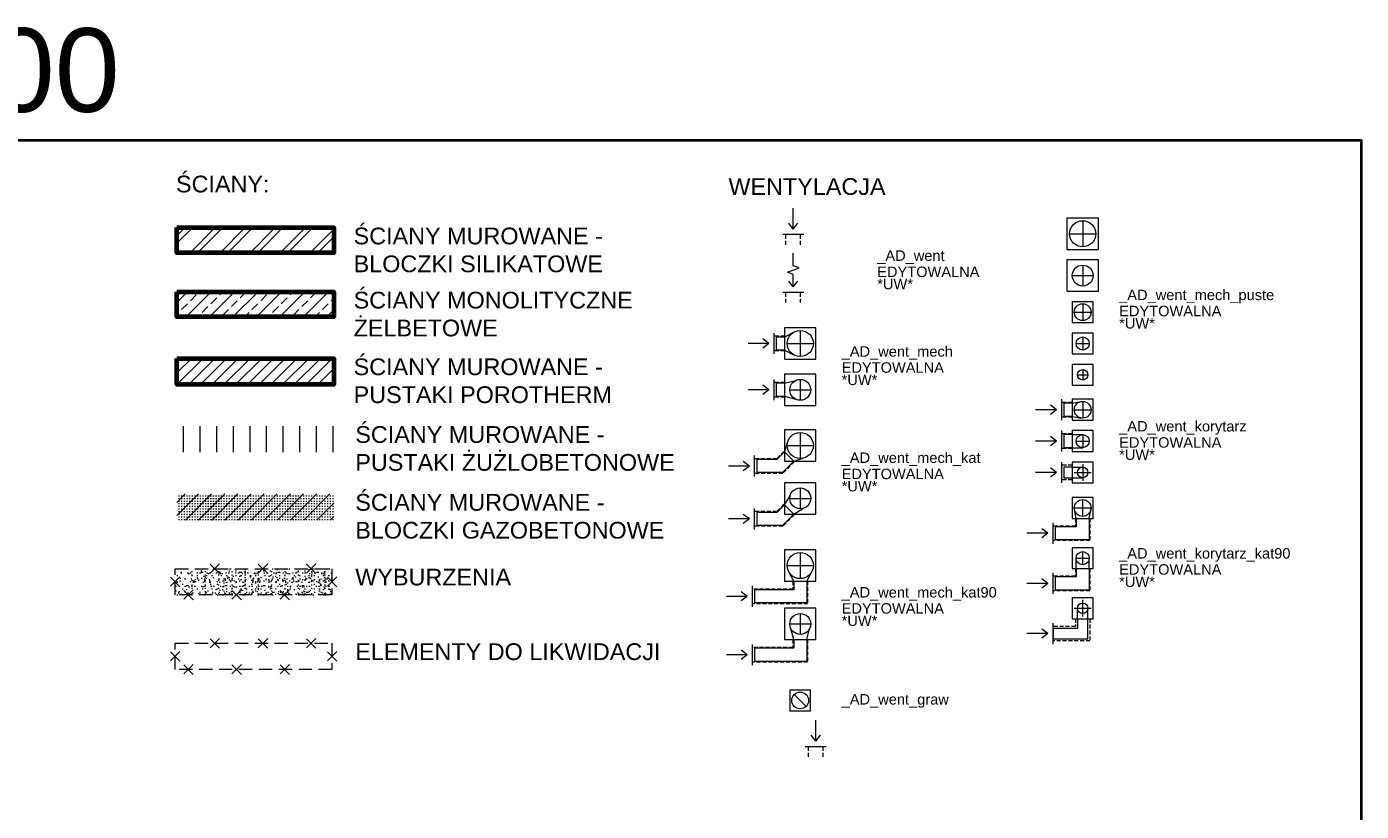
# Model space of a CAD drawing. Header units: millimetres. Extents: x 19422 to 119122, y -6876 to 97602.
# Tile 35 of 35: x 95638 to 108403, y 81765 to 89274. Entities that reach past the tile are written whole.
import ezdxf
from ezdxf.enums import TextEntityAlignment as Align

# ---------------------------------------------------------------- set-up
doc = ezdxf.new("R2010")
doc.units = ezdxf.units.MM
doc.linetypes.add('PT_IS_01_RZUT PIWNICY$0$DASHED', pattern=[19.05, 12.7, -6.35])
doc.linetypes.add('PT_IS_01_RZUT PIWNICY$0$DASHED2', pattern=[0.375, 0.25, -0.125])
for name, color, linetype, lineweight in [('PT_IS_01_RZUT PIWNICY$0$A_HATCH', 7, 'Continuous', 5), ('PT_IS_01_RZUT PIWNICY$0$A_WENTYLACJA', 222, 'Continuous', 13), ('PT_IS_01_RZUT PIWNICY$0$A_ŚCIANY KONSTRUKCYJNE', 5, 'Continuous', 70), ('S_WODA', 160, 'Continuous', 40)]:
    doc.layers.add(name, color=color, linetype=linetype, lineweight=lineweight)
for name, color, linetype, lineweight, true_color in [('PT_IS_01_RZUT PIWNICY$0$A_WYBURZENIA', 7, 'PT_IS_01_RZUT PIWNICY$0$DASHED', 13, 0x838383), ('PT_IS_01_RZUT PIWNICY$0$A_WYBURZENIA WYPEŁNIENIE', 7, 'Continuous', 5, 0x838383), ('PT_IS_01_RZUT PIWNICY$0$IE_SYMBOLE', 7, 'Continuous', 13, 0xfe0000)]:
    doc.layers.add(name, color=color, linetype=linetype, lineweight=lineweight, true_color=true_color)
doc.styles.add('PT_IS_01_RZUT PIWNICY$0$100 ARIAL', font='arial.ttf', dxfattribs={"height": 16})
doc.styles.add('PT_IS_01_RZUT PIWNICY$0$ARIAL', font='arial.ttf')

# ---------------------------------------------------------------- blocks, each defined once
blk = doc.blocks.new('PT_IS_01_RZUT PIWNICY$0$_KRZYŻYK')
at = {"linetype": 'ByBlock'}
for points in [[(4.7, 4.7), (-4.7, -4.7)], [(4.7, -4.7), (-4.7, 4.7)]]:
    blk.add_lwpolyline(points, dxfattribs=at)
blk = doc.blocks.new('*U91')
for q in [(-4.4, 12.7, 0), (4.4, 12.7, 0)]:
    blk.add_line((0, 7, 0), q)
at = {"elevation": 0}
blk.add_lwpolyline([(0, 7), (0, 27)], dxfattribs=at)
blk.add_lwpolyline([(-10, 2), (10, 2)])
at = {"linetype": 'PT_IS_01_RZUT PIWNICY$0$DASHED2', "ltscale": 15}
for points in [[(-7, -8), (-7, 2)], [(7, -8), (7, 2)]]:
    blk.add_lwpolyline(points, dxfattribs=at)
blk = doc.blocks.new('*U93')
for q in [(-4.4, 12.7, 0), (4.4, 12.7, 0)]:
    blk.add_line((0, 7, 0), q)
at = {"elevation": 0}
blk.add_lwpolyline([(0, 7), (0, 19), (-5.6, 21.1), (5.6, 25.2), (0, 27.2), (0, 39.2)], dxfattribs=at)
blk.add_lwpolyline([(-10, 2), (10, 2)])
at = {"linetype": 'PT_IS_01_RZUT PIWNICY$0$DASHED2', "ltscale": 15}
for points in [[(-7, -8), (-7, 2)], [(7, -8), (7, 2)]]:
    blk.add_lwpolyline(points, dxfattribs=at)
blk = doc.blocks.new('*U94')
for q in [(-35.7, 4.4, 0), (-35.7, -4.4, 0)]:
    blk.add_line((-30, 0, 0), q)
at = {"linetype": 'PT_IS_01_RZUT PIWNICY$0$DASHED', "ltscale": 5}
blk.add_lwpolyline([(-15, -15), (15, -15), (15, 15), (-15, 15)], close=True, dxfattribs=at)
at = {"elevation": 0}
blk.add_lwpolyline([(-30, 0), (-50, 0)], dxfattribs=at)
for points in [[(-25, -10), (-25, 10)], [(-23, 6.2), (-23, -6.3)], [(-15, 6.2), (-23, 6.2)], [(-15, 6.2), (-6.5, 10.7)], [(-15, 6.2), (-15, -6.3)], [(-15, -6.3), (-23, -6.3)], [(-15, -6.3), (-6.5, -10.7)]]:
    blk.add_lwpolyline(points)
at = {"linetype": 'PT_IS_01_RZUT PIWNICY$0$DASHED2', "ltscale": 15}
for points in [[(-15, 7), (-25, 7)], [(-15, -7), (-25, -7)]]:
    blk.add_lwpolyline(points, dxfattribs=at)
at = {"linetype": 'PT_IS_01_RZUT PIWNICY$0$DASHED', "ltscale": 4}
for points in [[(-12.5, 0), (12.5, 0)], [(0, 12.5), (0, -12.5)]]:
    blk.add_lwpolyline(points, dxfattribs=at)
blk.add_circle((0, 0), 12.5)
blk = doc.blocks.new('*U96')
for q in [(-35.7, 4.4, 0), (-35.7, -4.4, 0)]:
    blk.add_line((-30, 0, 0), q)
at = {"linetype": 'PT_IS_01_RZUT PIWNICY$0$DASHED', "ltscale": 5}
blk.add_lwpolyline([(-15, -15), (15, -15), (15, 15), (-15, 15)], close=True, dxfattribs=at)
at = {"elevation": 0}
blk.add_lwpolyline([(-30, 0), (-50, 0)], dxfattribs=at)
for points in [[(-25, -10), (-25, 10)], [(-23, 6.2), (-23, -6.3)], [(-15, 6.2), (-23, 6.2)], [(-15, 6.3), (-4.4, 9)], [(-15, 6.3), (-15, -6.2)], [(-15, 6.3), (-15, -6.2)], [(-15, 6.2), (-15, -6.3)], [(-15, -6.3), (-23, -6.3)], [(-15, -6.2), (-4.4, -8.9)]]:
    blk.add_lwpolyline(points)
at = {"linetype": 'PT_IS_01_RZUT PIWNICY$0$DASHED2', "ltscale": 15}
for points in [[(-15, 7), (-25, 7)], [(-15, -7), (-25, -7)]]:
    blk.add_lwpolyline(points, dxfattribs=at)
at = {"linetype": 'PT_IS_01_RZUT PIWNICY$0$DASHED', "ltscale": 4}
for points in [[(-10, 0), (10, 0)], [(0, 10), (0, -10)]]:
    blk.add_lwpolyline(points, dxfattribs=at)
blk.add_circle((0, 0), 10)
blk = doc.blocks.new('*U97')
for q in [(-54.5, -15.3, 0), (-54.5, -24.1, 0)]:
    blk.add_line((-48.7, -19.7, 0), q)
at = {"linetype": 'PT_IS_01_RZUT PIWNICY$0$DASHED', "ltscale": 5}
blk.add_lwpolyline([(-15, -15), (15, -15), (15, 15), (-15, 15)], close=True, dxfattribs=at)
for points in [[(-15, -6.2), (-12.2, 2.9)], [(-43.7, -29.7), (-43.7, -9.7)], [(-15, -6.2), (-22.3, -13.5)], [(-15, -6.2), (-6.2, -15)], [(-6.2, -15), (2.9, -12.2)], [(-22.3, -13.5), (-41.7, -13.5)], [(-41.7, -13.5), (-41.7, -26)], [(-6.2, -15), (-17.1, -26)], [(-17.1, -26), (-41.7, -26)]]:
    blk.add_lwpolyline(points)
at = {"linetype": 'PT_IS_01_RZUT PIWNICY$0$DASHED', "ltscale": 4}
for points in [[(-12.5, 0), (12.5, 0)], [(0, 12.5), (0, -12.5)]]:
    blk.add_lwpolyline(points, dxfattribs=at)
at = {"linetype": 'PT_IS_01_RZUT PIWNICY$0$DASHED2', "ltscale": 15}
for points in [[(-22.6, -12.7), (-43.7, -12.7)], [(-15.6, -5.7), (-22.6, -12.7)], [(-5.7, -15.6), (-16.8, -26.7)], [(-16.8, -26.7), (-43.7, -26.7)]]:
    blk.add_lwpolyline(points, dxfattribs=at)
at = {"elevation": 0}
blk.add_lwpolyline([(-48.7, -19.7), (-68.7, -19.7)], dxfattribs=at)
blk.add_circle((0, 0), 12.5)
blk = doc.blocks.new('*U99')
for q in [(-54.5, -15.3, 0), (-54.5, -24.1, 0)]:
    blk.add_line((-48.7, -19.7, 0), q)
at = {"linetype": 'PT_IS_01_RZUT PIWNICY$0$DASHED', "ltscale": 5}
blk.add_lwpolyline([(-15, -15), (15, -15), (15, 15), (-15, 15)], close=True, dxfattribs=at)
for points in [[(-15, -6.2), (-9.5, 3.2)], [(-43.7, -29.7), (-43.7, -9.7)], [(-15, -6.2), (-22.3, -13.5)], [(-15, -6.2), (-6.2, -15)], [(-6.2, -15), (3.2, -9.4)], [(-22.3, -13.5), (-41.7, -13.5)], [(-41.7, -13.5), (-41.7, -26)], [(-6.2, -15), (-17.1, -26)], [(-17.1, -26), (-41.7, -26)]]:
    blk.add_lwpolyline(points)
at = {"linetype": 'PT_IS_01_RZUT PIWNICY$0$DASHED', "ltscale": 4}
for points in [[(-10, 0), (10, 0)], [(0, 10), (0, -10)]]:
    blk.add_lwpolyline(points, dxfattribs=at)
at = {"linetype": 'PT_IS_01_RZUT PIWNICY$0$DASHED2', "ltscale": 15}
for points in [[(-22.6, -12.7), (-43.7, -12.7)], [(-15.6, -5.7), (-22.6, -12.7)], [(-5.7, -15.6), (-16.8, -26.7)], [(-16.8, -26.7), (-43.7, -26.7)]]:
    blk.add_lwpolyline(points, dxfattribs=at)
at = {"elevation": 0}
blk.add_lwpolyline([(-48.7, -19.7), (-68.7, -19.7)], dxfattribs=at)
blk.add_circle((0, 0), 10)
blk = doc.blocks.new('PT_IS_01_RZUT PIWNICY$0$_AD_went_graw')
at = {"linetype": 'PT_IS_01_RZUT PIWNICY$0$DASHED', "ltscale": 5}
blk.add_lwpolyline([(-10, -10), (10, -10), (10, 10), (-10, 10)], close=True, dxfattribs=at)
blk.add_lwpolyline([(-5.7, 5.7), (5.7, -5.7)])
blk.add_circle((0, 0), 8)
blk = doc.blocks.new('*U101')
for q in [(-56.5, -25.2, 0), (-56.5, -33.9, 0)]:
    blk.add_line((-50.7, -29.5, 0), q)
at = {"linetype": 'PT_IS_01_RZUT PIWNICY$0$DASHED', "ltscale": 5}
blk.add_lwpolyline([(-15, -15), (15, -15), (15, 15), (-15, 15)], close=True, dxfattribs=at)
at = {"linetype": 'PT_IS_01_RZUT PIWNICY$0$DASHED', "ltscale": 4}
for points in [[(-12.5, 0), (12.5, 0)], [(0, 12.5), (0, -12.5)]]:
    blk.add_lwpolyline(points, dxfattribs=at)
for points in [[(-6.3, -15), (-10.7, -6.5)], [(6.2, -15), (10.7, -6.5)], [(-45.7, -39.5), (-45.7, -19.5)], [(-6.3, -23.3), (-43.7, -23.3)], [(-43.7, -23.3), (-43.7, -35.8)], [(-6.3, -15), (-6.3, -23.3)], [(-6.3, -15), (6.2, -15)], [(6.2, -15), (6.2, -35.8)], [(6.2, -35.8), (-43.7, -35.8)]]:
    blk.add_lwpolyline(points)
at = {"linetype": 'PT_IS_01_RZUT PIWNICY$0$DASHED2', "ltscale": 15}
for points in [[(-7, -22.5), (-45.7, -22.5)], [(-7, -15), (-7, -22.5)], [(7, -15), (7, -36.5)], [(7, -36.5), (-45.7, -36.5)]]:
    blk.add_lwpolyline(points, dxfattribs=at)
at = {"elevation": 0}
blk.add_lwpolyline([(-50.7, -29.5), (-70.7, -29.5)], dxfattribs=at)
blk.add_circle((0, 0), 12.5)
blk = doc.blocks.new('*U103')
for q in [(-56.5, -25.2, 0), (-56.5, -33.9, 0)]:
    blk.add_line((-50.7, -29.5, 0), q)
at = {"linetype": 'PT_IS_01_RZUT PIWNICY$0$DASHED', "ltscale": 5}
blk.add_lwpolyline([(-15, -15), (15, -15), (15, 15), (-15, 15)], close=True, dxfattribs=at)
at = {"linetype": 'PT_IS_01_RZUT PIWNICY$0$DASHED', "ltscale": 4}
for points in [[(-10, 0), (10, 0)], [(0, 10), (0, -10)]]:
    blk.add_lwpolyline(points, dxfattribs=at)
for points in [[(-6.3, -15), (-9, -4.4)], [(6.2, -15), (8.9, -4.4)], [(-45.7, -39.5), (-45.7, -19.5)], [(-6.3, -23.3), (-43.7, -23.3)], [(-43.7, -23.3), (-43.7, -35.8)], [(-6.3, -15), (-6.3, -23.3)], [(-6.3, -15), (6.3, -15)], [(6.3, -15), (6.3, -35.8)], [(6.3, -35.8), (-43.7, -35.8)]]:
    blk.add_lwpolyline(points)
at = {"linetype": 'PT_IS_01_RZUT PIWNICY$0$DASHED2', "ltscale": 15}
for points in [[(-7, -22.5), (-45.7, -22.5)], [(-7, -15), (-7, -22.5)], [(7, -15), (7, -36.5)], [(7, -36.5), (-45.7, -36.5)]]:
    blk.add_lwpolyline(points, dxfattribs=at)
at = {"elevation": 0}
blk.add_lwpolyline([(-50.7, -29.5), (-70.7, -29.5)], dxfattribs=at)
blk.add_circle((0, 0), 10)
blk = doc.blocks.new('*U104')
at = {"linetype": 'PT_IS_01_RZUT PIWNICY$0$DASHED', "ltscale": 5}
blk.add_lwpolyline([(-15, -15), (15, -15), (15, 15), (-15, 15)], close=True, dxfattribs=at)
at = {"linetype": 'PT_IS_01_RZUT PIWNICY$0$DASHED', "ltscale": 4}
for points in [[(-12.5, 0), (12.5, 0)], [(0, 12.5), (0, -12.5)]]:
    blk.add_lwpolyline(points, dxfattribs=at)
blk.add_circle((0, 0), 12.5)
blk = doc.blocks.new('*U106')
at = {"linetype": 'PT_IS_01_RZUT PIWNICY$0$DASHED', "ltscale": 5}
blk.add_lwpolyline([(-15, -15), (15, -15), (15, 15), (-15, 15)], close=True, dxfattribs=at)
at = {"linetype": 'PT_IS_01_RZUT PIWNICY$0$DASHED', "ltscale": 4}
for points in [[(-10, 0), (10, 0)], [(0, 10), (0, -10)]]:
    blk.add_lwpolyline(points, dxfattribs=at)
blk.add_circle((0, 0), 10)
blk = doc.blocks.new('*U107')
for q in [(-30.7, 4.4, 0), (-30.7, -4.4, 0)]:
    blk.add_line((-25, 0, 0), q)
at = {"elevation": 0}
blk.add_lwpolyline([(-25, 0), (-45, 0)], dxfattribs=at)
for points in [[(-20, -10), (-20, 10)], [(-18, 6.2), (-18, -6.3)], [(-10, 6.2), (-18, 6.2)], [(-10, 6.2), (-1.5, 7.9)], [(-10, 5), (-10, -5)], [(-10, -6.3), (-18, -6.3)], [(-10, -6.3), (-1.5, -7.9)]]:
    blk.add_lwpolyline(points)
at = {"linetype": 'PT_IS_01_RZUT PIWNICY$0$DASHED2', "ltscale": 15}
for points in [[(-10, 7), (-20, 7)], [(-10, -7), (-20, -7)]]:
    blk.add_lwpolyline(points, dxfattribs=at)
at = {"linetype": 'PT_IS_01_RZUT PIWNICY$0$DASHED', "ltscale": 5}
blk.add_lwpolyline([(-10, -10), (10, -10), (10, 10), (-10, 10)], close=True, dxfattribs=at)
at = {"linetype": 'PT_IS_01_RZUT PIWNICY$0$DASHED', "ltscale": 4}
for points in [[(-8, 0), (8, 0)], [(0, 8), (0, -8)]]:
    blk.add_lwpolyline(points, dxfattribs=at)
blk.add_circle((0, 0), 8)
blk = doc.blocks.new('*U109')
for q in [(-30.7, 4.4, 0), (-30.7, -4.4, 0)]:
    blk.add_line((-25, 0, 0), q)
at = {"elevation": 0}
blk.add_lwpolyline([(-25, 0), (-45, 0)], dxfattribs=at)
for points in [[(-20, -10), (-20, 10)], [(-18, 6.2), (-18, -6.3)], [(-10, 6.2), (-18, 6.2)], [(-10, 6.2), (-10, -6.3)], [(-10, 6.2), (0, 6.2)], [(-10, 6.2), (-10, -6.3)], [(-10, 5), (-10, -5)], [(-10, -6.3), (-18, -6.3)], [(-10, -6.3), (0, -6.3)]]:
    blk.add_lwpolyline(points)
at = {"linetype": 'PT_IS_01_RZUT PIWNICY$0$DASHED2', "ltscale": 15}
for points in [[(-10, 7), (-20, 7)], [(-10, -7), (-20, -7)]]:
    blk.add_lwpolyline(points, dxfattribs=at)
at = {"linetype": 'PT_IS_01_RZUT PIWNICY$0$DASHED', "ltscale": 5}
blk.add_lwpolyline([(-10, -10), (10, -10), (10, 10), (-10, 10)], close=True, dxfattribs=at)
at = {"linetype": 'PT_IS_01_RZUT PIWNICY$0$DASHED', "ltscale": 4}
for points in [[(0, 6.2), (0, -6.3)], [(-6.3, 0), (6.2, 0)]]:
    blk.add_lwpolyline(points, dxfattribs=at)
blk.add_circle((0, 0), 6.25)
blk = doc.blocks.new('*U110')
for q in [(-30.7, 4.4, 0), (-30.7, -4.4, 0)]:
    blk.add_line((-25, 0, 0), q)
at = {"elevation": 0}
blk.add_lwpolyline([(-25, 0), (-45, 0)], dxfattribs=at)
for points in [[(-20, -10), (-20, 10)], [(-10, 5), (-18, 5), (-18, -5), (-10, -5)], [(-10, 5), (-10, -5)], [(-10, 5), (0, 5)], [(-10, -5), (0, -5)]]:
    blk.add_lwpolyline(points)
at = {"linetype": 'PT_IS_01_RZUT PIWNICY$0$DASHED2', "ltscale": 15}
for points in [[(-10, 7), (-20, 7)], [(-10, -7), (-20, -7)]]:
    blk.add_lwpolyline(points, dxfattribs=at)
at = {"linetype": 'PT_IS_01_RZUT PIWNICY$0$DASHED', "ltscale": 5}
blk.add_lwpolyline([(-10, -10), (10, -10), (10, 10), (-10, 10)], close=True, dxfattribs=at)
at = {"linetype": 'PT_IS_01_RZUT PIWNICY$0$DASHED', "ltscale": 4}
for points in [[(-8, 0), (8, 0)], [(0, 8), (0, -8)]]:
    blk.add_lwpolyline(points, dxfattribs=at)
blk.add_circle((0, 0), 5)
blk = doc.blocks.new('*U111')
at = {"linetype": 'PT_IS_01_RZUT PIWNICY$0$DASHED', "ltscale": 5}
blk.add_lwpolyline([(-10, -10), (10, -10), (10, 10), (-10, 10)], close=True, dxfattribs=at)
at = {"linetype": 'PT_IS_01_RZUT PIWNICY$0$DASHED', "ltscale": 4}
for points in [[(-8, 0), (8, 0)], [(0, 8), (0, -8)]]:
    blk.add_lwpolyline(points, dxfattribs=at)
blk.add_circle((0, 0), 8)
blk = doc.blocks.new('*U112')
at = {"linetype": 'PT_IS_01_RZUT PIWNICY$0$DASHED', "ltscale": 5}
blk.add_lwpolyline([(-10, -10), (10, -10), (10, 10), (-10, 10)], close=True, dxfattribs=at)
at = {"linetype": 'PT_IS_01_RZUT PIWNICY$0$DASHED', "ltscale": 4}
for points in [[(-6.25, 0), (6.25, 0)], [(0, 6.25), (0, -6.25)]]:
    blk.add_lwpolyline(points, dxfattribs=at)
blk.add_circle((0, 0), 6.25)
blk = doc.blocks.new('*U113')
at = {"linetype": 'PT_IS_01_RZUT PIWNICY$0$DASHED', "ltscale": 5}
blk.add_lwpolyline([(-10, -10), (10, -10), (10, 10), (-10, 10)], close=True, dxfattribs=at)
at = {"linetype": 'PT_IS_01_RZUT PIWNICY$0$DASHED', "ltscale": 4}
for points in [[(-5, 0), (5, 0)], [(0, 5), (0, -5)]]:
    blk.add_lwpolyline(points, dxfattribs=at)
blk.add_circle((0, 0), 5)
blk = doc.blocks.new('PT_IS_01_RZUT PIWNICY$0$_AD_went_korytarz_kat90')
for q in [(-39, -19.9, 0), (-39, -28.6, 0)]:
    blk.add_line((-33.3, -24.2, 0), q)
at = {"linetype": 'PT_IS_01_RZUT PIWNICY$0$DASHED', "ltscale": 5}
blk.add_lwpolyline([(-10, -10), (10, -10), (10, 10), (-10, 10)], close=True, dxfattribs=at)
at = {"linetype": 'PT_IS_01_RZUT PIWNICY$0$DASHED', "ltscale": 4}
for points in [[(-8, 0), (8, 0)], [(0, -8), (0, 8)]]:
    blk.add_lwpolyline(points, dxfattribs=at)
at = {"linetype": 'PT_IS_01_RZUT PIWNICY$0$DASHED2', "ltscale": 15}
for points in [[(-7, -10), (-7, -17.3), (-28.2, -17.3)], [(7, -10), (7, -31.2), (-28.2, -31.2)]]:
    blk.add_lwpolyline(points, dxfattribs=at)
for points in [[(-6.3, -10), (-6.3, -18), (-26.3, -18)], [(6.2, -10), (6.2, -30.5), (-26.3, -30.5)], [(-6.3, -10), (-7.9, -1.5)], [(-5, -10), (5, -10)], [(6.2, -10), (7.9, -1.5)], [(6.2, -10), (6.2, -18)], [(-28.2, -34.2), (-28.2, -14.2)], [(-26.3, -18), (-26.3, -30.5)]]:
    blk.add_lwpolyline(points)
at = {"elevation": 0}
blk.add_lwpolyline([(-33.3, -24.2), (-53.3, -24.2)], dxfattribs=at)
blk.add_circle((0, 0), 8)
blk = doc.blocks.new('*U115')
for q in [(-39, -19.9, 0), (-39, -28.6, 0)]:
    blk.add_line((-33.3, -24.2, 0), q)
at = {"linetype": 'PT_IS_01_RZUT PIWNICY$0$DASHED', "ltscale": 5}
blk.add_lwpolyline([(10, -10), (10, 10), (-10, 10), (-10, -10)], close=True, dxfattribs=at)
at = {"linetype": 'PT_IS_01_RZUT PIWNICY$0$DASHED', "ltscale": 4}
for points in [[(-6.3, 0), (6.2, 0)], [(0, -6.3), (0, 6.2)]]:
    blk.add_lwpolyline(points, dxfattribs=at)
for points in [[(-6.3, -10), (-6.3, 0)], [(-6.3, -10), (-6.3, -18), (-26.3, -18)], [(6.2, -10), (6.2, -30.5), (-26.3, -30.5)], [(-6.3, -10), (6.2, -10)], [(-6.3, -10), (6.2, -10)], [(-5, -10), (5, -10)], [(6.2, -10), (6.2, 0)], [(6.2, -10), (6.2, -18)], [(-28.2, -34.2), (-28.2, -14.2)], [(-26.3, -18), (-26.3, -30.5)]]:
    blk.add_lwpolyline(points)
at = {"linetype": 'PT_IS_01_RZUT PIWNICY$0$DASHED2', "ltscale": 15}
for points in [[(-7, -10), (-7, -17.3), (-28.2, -17.3)], [(7, -10), (7, -31.2), (-28.2, -31.2)]]:
    blk.add_lwpolyline(points, dxfattribs=at)
at = {"elevation": 0}
blk.add_lwpolyline([(-33.3, -24.2), (-53.3, -24.2)], dxfattribs=at)
blk.add_circle((0, 0), 6.25)
blk = doc.blocks.new('*U116')
for q in [(-39, -19.9, 0), (-39, -28.6, 0)]:
    blk.add_line((-33.3, -24.2, 0), q)
at = {"linetype": 'PT_IS_01_RZUT PIWNICY$0$DASHED', "ltscale": 5}
blk.add_lwpolyline([(-10, -10), (10, -10), (10, 10), (-10, 10)], close=True, dxfattribs=at)
at = {"linetype": 'PT_IS_01_RZUT PIWNICY$0$DASHED', "ltscale": 4}
for points in [[(-8, 0), (8, 0)], [(0, -8), (0, 8)]]:
    blk.add_lwpolyline(points, dxfattribs=at)
for points in [[(-5, -10), (-5, 0)], [(-5, -10), (-5, -19.2), (-28.2, -19.2), (-28.2, -29.2), (5, -29.2), (5, -10)], [(-5, -10), (5, -10)], [(5, -10), (5, 0)], [(-28.2, -34.2), (-28.2, -14.2)]]:
    blk.add_lwpolyline(points)
at = {"linetype": 'PT_IS_01_RZUT PIWNICY$0$DASHED2', "ltscale": 15}
for points in [[(-7, -10), (-7, -17.3), (-28.2, -17.3)], [(7, -10), (7, -31.2), (-28.2, -31.2)]]:
    blk.add_lwpolyline(points, dxfattribs=at)
at = {"elevation": 0}
blk.add_lwpolyline([(-33.3, -24.2), (-53.3, -24.2)], dxfattribs=at)
blk.add_circle((0, 0), 5)
blk = doc.blocks.new('PT_IS_01_RZUT PIWNICY')
at = {"layer": 'PT_IS_01_RZUT PIWNICY$0$A_HATCH'}
h = blk.add_hatch(dxfattribs=at)
h.set_pattern_fill('BRICK_EXISTING', color=256, scale=2, style=0)
h.set_pattern_definition([(45, (77.755, 6913.91), (-14.36841, 14.36841), []), (45, (84.94, 6913.91), (-14.36841, 14.36841), [])])
h.paths.add_polyline_path([(5863.6, 9087.1), (6013.6, 9087.1), (6013.6, 9111.1), (5863.6, 9111.1)])
h = blk.add_hatch(dxfattribs=at)
h.set_pattern_fill('ANSI33', color=256, scale=2.5, style=0)
h.set_pattern_definition([(45, (77.755, 6913.91), (-11.22532, 11.22532), []), (45, (88.98, 6913.91), (-11.22532, 11.22532), [7.9375, -3.96875])])
h.paths.add_polyline_path([(5863.6, 9025.7), (6013.6, 9025.7), (6013.6, 9049.7), (5863.6, 9049.7)])
h = blk.add_hatch(dxfattribs=at)
h.set_pattern_fill('ANSI31', color=256, scale=2.5, style=0)
h.set_pattern_definition([(45, (77.755, 6913.9105), (-5.61266, 5.61266), [])])
h.paths.add_polyline_path([(5863.6, 8960.9), (6013.6, 8960.9), (6013.6, 8985.9), (5863.6, 8985.9)])
h = blk.add_hatch(dxfattribs=at)
h.set_pattern_fill('ANSI31', color=256, scale=5, angle=45, style=0)
h.set_pattern_definition([(90, (77.755, 6913.91), (-15.875, 1e-15), [])])
h.paths.add_polyline_path([(6013.6, 8921.1), (5863.6, 8921.1), (5863.6, 8896.1), (6013.6, 8896.1)])
h = blk.add_hatch(dxfattribs=at)
h.set_pattern_fill('BRICK_INSULATING', color=256, style=0)
h.set_pattern_definition([(45, (77.755, 6913.9105), (-6.286179, 6.286179), []), (0, (77.7553, 6913.9105), (0, 2.54), [0, -2.54])])
h.paths.add_polyline_path([(6013.6, 8856.2), (5863.6, 8856.2), (5863.6, 8831.2), (6013.6, 8831.2)])
at = {"layer": 'PT_IS_01_RZUT PIWNICY$0$A_WYBURZENIA WYPEŁNIENIE'}
h = blk.add_hatch(dxfattribs=at)
h.set_pattern_fill('SCREED', color=256, style=0)
h.set_pattern_definition([(0, (1238.32, 7407.166), (50.8, 12.7), [-6.35, 0, -19.05, 0]), (0, (1238.32, 7407.801), (50.8, 12.7), [-2.54, 0, -8.89, 0, -4.572, 0, -19.05, 0]), (0, (1238.32, 7408.436), (50.8, 12.7), [-1.27, 0, -6.35, 0, -6.35, 0, -13.97, 0, -4.572, 0]), (0, (1238.32, 7409.071), (50.8, 12.7), [-4.572, 0, -20.32, 0]), (0, (1238.32, 7409.706), (50.8, 12.7), [-15.24, 0, -15.24, 0]), (0, (1238.32, 7410.341), (50.8, 12.7), [-21.59, 0]), (0, (1238.32, 7410.976), (50.8, 12.7), [-6.35, 0, -27.94, 0]), (0, (1238.32, 7411.611), (50.8, 12.7), [-8.89, 0, -5.08, 0]), (0, (1238.32, 7412.246), (50.8, 12.7), [-12.7, 0]), (0, (1238.32, 7413.516), (50.8, 12.7), [-1.778, 0, -19.05, 0, -11.43, 0]), (0, (1238.32, 7414.151), (50.8, 12.7), [-2.54, 0, -0.254, 0, -6.35, 0]), (0, (1238.32, 7414.786), (50.8, 12.7), [-1.27, 0, -16.51, 0, -19.05, 0]), (0, (1238.32, 7415.421), (50.8, 12.7), [-12.7, 0]), (0, (1238.32, 7416.056), (50.8, 12.7), [-6.35, 0, -26.67, 0]), (0, (1238.32, 7417.326), (50.8, 12.7), [-30.48, 0]), (0, (1238.32, 7417.961), (50.8, 12.7), [-6.35, 0, -0.508, 0, -8.89, 0]), (0, (1238.32, 7418.596), (50.8, 12.7), [-1.778, 0, -12.7, 0, -5.08, 0, -8.89, 0, -10.16, 0]), (0, (1238.32, 7419.231), (50.8, 12.7), [-3.81, 0, -5.08, 0, -12.7, 0, -0.508, 0, -6.35, 0]), (0, (1238.32, 7419.866), (50.8, 12.7), [-12.7, 0])])
h.paths.add_polyline_path([(5861.8, 8759.7), (6011.8, 8759.7), (6011.8, 8784.7), (5861.8, 8784.7)])
blk.add_lwpolyline([(4462.1, 9194.9), (6996.4, 9194.9), (6996.4, 6296.4), (4462.1, 6296.4)], close=True)
at = {"layer": 'PT_IS_01_RZUT PIWNICY$0$A_WYBURZENIA'}
for points in [[(5861.8, 8784.7), (6011.8, 8784.7), (6011.8, 8759.7), (5861.8, 8759.7)], [(5861.8, 8713.3), (6011.8, 8713.3), (6011.8, 8688.3), (5861.8, 8688.3)]]:
    blk.add_lwpolyline(points, close=True, dxfattribs=at)
at = {"layer": 'PT_IS_01_RZUT PIWNICY$0$A_ŚCIANY KONSTRUKCYJNE'}
for points in [[(5863.6, 9111.1), (6013.6, 9111.1), (6013.6, 9087.1), (5863.6, 9087.1), (5863.6, 9111.1)], [(5863.6, 9049.7), (6013.6, 9049.7), (6013.6, 9025.7), (5863.6, 9025.7), (5863.6, 9049.7)], [(5863.6, 8985.9), (6013.6, 8985.9), (6013.6, 8960.9), (5863.6, 8960.9), (5863.6, 8985.9)]]:
    blk.add_lwpolyline(points, dxfattribs=at)
at = {"layer": 'PT_IS_01_RZUT PIWNICY$0$A_WENTYLACJA'}
for name, p in [('*U91', (6453.1, 9102.7, 0)), ('*U104', (6729.9, 9105.2, 0)), ('*U93', (6453.1, 9047.3, 0)), ('*U106', (6729.9, 9065.2, 0)), ('*U111', (6729.9, 9030.2, 0)), ('*U94', (6459.8, 9000.2, 0)), ('*U112', (6729.9, 9000.2, 0)), ('*U113', (6729.9, 8970.2, 0)), ('*U96', (6459.8, 8955.9, 0)), ('*U107', (6729.9, 8936.8, 0)), ('*U97', (6459.8, 8902.6, 0)), ('*U109', (6729.9, 8906.8, 0)), ('*U110', (6729.9, 8876.8, 0)), ('*U99', (6459.8, 8852, 0)), ('PT_IS_01_RZUT PIWNICY$0$_AD_went_korytarz_kat90', (6729.9, 8842.8, 0)), ('*U101', (6459.8, 8787.7, 0)), ('*U115', (6729.9, 8794.8, 0)), ('*U103', (6459.8, 8731.8, 0)), ('*U116', (6729.9, 8746.8, 0)), ('PT_IS_01_RZUT PIWNICY$0$_AD_went_graw', (6459.7, 8658.6, 0)), ('*U91', (6474.6, 8612.7, 0))]:
    blk.add_blockref(name, p, dxfattribs=at)
at = {"layer": 'PT_IS_01_RZUT PIWNICY$0$A_WYBURZENIA'}
for p in [(5899.6, 8784.7), (5945.7, 8784.7), (5991.8, 8784.7), (5861.8, 8772.2), (6011.8, 8772.2), (5874.4, 8759.7), (5920.5, 8759.7), (5966.6, 8759.7), (5899.6, 8713.3), (5945.7, 8713.3), (5991.8, 8713.3), (5861.8, 8700.8), (6011.8, 8700.8), (5874.4, 8688.3), (5920.5, 8688.3), (5966.6, 8688.3)]:
    blk.add_blockref('PT_IS_01_RZUT PIWNICY$0$_KRZYŻYK', p, dxfattribs=at)
at = {"style": 'PT_IS_01_RZUT PIWNICY$0$100 ARIAL'}
blk.add_text('ARCHITEKTURA PB 1:100', height=80, dxfattribs=at).set_placement((5128.9, 9261.9), align=Align.MIDDLE_CENTER)
for s, p in [('_AD_went', (6533.4, 9084.3, 0)), ('EDYTOWALNA', (6533.4, 9068.8, 0)), ('*UW*', (6533.4, 9057.1, 0)), ('_AD_went_mech_puste', (6764.8, 9046.7, 0)), ('*UW*', (6764.8, 9019.5, 0)), ('EDYTOWALNA', (6764.8, 9031.3, 0)), ('_AD_went_mech', (6499.4, 8992.6, 0)), ('EDYTOWALNA', (6499.4, 8977.2, 0)), ('*UW*', (6499.4, 8965.4, 0)), ('_AD_went_korytarz', (6764.8, 8921, 0)), ('EDYTOWALNA', (6764.8, 8905.5, 0)), ('*UW*', (6764.8, 8893.8, 0)), ('_AD_went_mech_kat', (6499.4, 8890.9, 0)), ('EDYTOWALNA', (6499.4, 8875.4, 0)), ('*UW*', (6499.4, 8863.7, 0)), ('_AD_went_korytarz_kat90', (6764.8, 8799.4, 0)), ('EDYTOWALNA', (6764.8, 8784, 0)), ('*UW*', (6764.8, 8772.2, 0)), ('_AD_went_mech_kat90', (6499.4, 8762.1, 0)), ('EDYTOWALNA', (6499.4, 8746.7, 0)), ('*UW*', (6499.4, 8734.9, 0)), ('_AD_went_graw', (6499.4, 8659.7, 0))]:
    blk.add_text(s, height=10, dxfattribs=at).set_placement(p, align=Align.MIDDLE_LEFT)
at = {"char_height": 16, "attachment_point": 1, "style": 'PT_IS_01_RZUT PIWNICY$0$100 ARIAL'}
for s, insert, width in [('ŚCIANY:', (5862.7, 9160.8), 282.292), ('WENTYLACJA\\P', (6391.1, 9158.4, 0), 158.066), ('ŚCIANY MUROWANE - BLOCZKI SILIKATOWE', (6032.6, 9111.1), 311.79), ('ŚCIANY MONOLITYCZNE ŻELBETOWE', (6032.6, 9049.7), 311.79), ('ŚCIANY MUROWANE - PUSTAKI POROTHERM', (6032.6, 8985.9), 311.79), ('ŚCIANY MUROWANE - PUSTAKI ŻUŻLOBETONOWE', (6034.2, 8921.1), 311.79), ('ŚCIANY MUROWANE - BLOCZKI GAZOBETONOWE', (6034.2, 8856.2), 311.79), ('WYBURZENIA', (6034.2, 8784.7), 311.79), ('ELEMENTY DO LIKWIDACJI', (6034.2, 8713.3), 311.79)]:
    blk.add_mtext(s, dxfattribs=dict(at, insert=insert, width=width))
at = {"layer": 'PT_IS_01_RZUT PIWNICY$0$IE_SYMBOLE', "style": 'PT_IS_01_RZUT PIWNICY$0$ARIAL', "flags": 12}
for tag, p in [('PIR', (6294.7, 6824.6)), ('O', (6258, 6679.4, 0)), ('KE', (6258.6, 6606.4))]:
    blk.add_attdef(tag, text='', height=15.1, dxfattribs=at).set_placement(p, align=Align.CENTER)

msp = doc.modelspace()

# ---------------------------------------------------------------- block references
at = {"layer": 'S_WODA', "xscale": 10, "yscale": 10, "zscale": 10}
msp.add_blockref('PT_IS_01_RZUT PIWNICY', (38439, -3760), dxfattribs=at)

doc.saveas('drawing.dxf')
